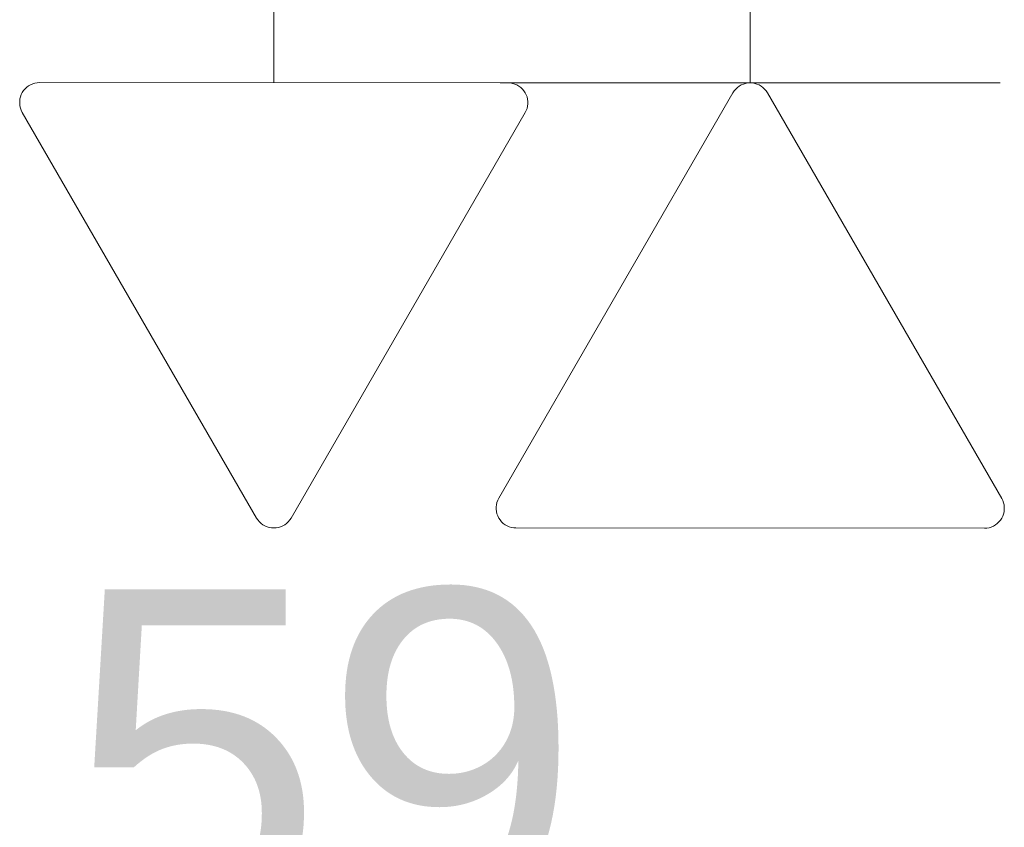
# Model space of a CAD drawing. Extents: x 5066 to 9756, y -2696 to -1109.
# Tile 220 of 248: x 9416.649 to 9417.245, y -2564.614 to -2564.126. Entities that reach past the tile are written whole.
import ezdxf

# ---------------------------------------------------------------- set-up
doc = ezdxf.new("R2010")
doc.units = 0
doc.header["$MEASUREMENT"] = 0
doc.linetypes.add('NULL', pattern=[0])
doc.layers.add('CE-PT Dados', color=7, linetype='CONTINUOUS', lineweight=5)
doc.layers.add('EL-Tomadas', color=150, linetype='CONTINUOUS', lineweight=20)
doc.layers.add('textos', color=2, linetype='CONTINUOUS')
doc.styles.add('Arial', font='arial.ttf')

msp = doc.modelspace()

# ---------------------------------------------------------------- linework, layer by layer
at = {"layer": 'CE-PT Dados'}
for p, q in [((9417.09088, -2564.16394), (9417.09088, -2564.04334)), ((9417.09088, -2564.16394), (9416.93966, -2564.16394)), ((9417.09088, -2564.16394), (9417.2421, -2564.16394)), ((9416.9389, -2564.41519), (9417.08049, -2564.16994)), ((9417.10127, -2564.16994), (9417.24294, -2564.41533)), ((9417.23254, -2564.43333), (9416.94929, -2564.43319))]:
    msp.add_line(p, q, dxfattribs=at)
for points in [[(9417.10127, -2564.16994), (9417.10051, -2564.16878), (9417.09961, -2564.16771), (9417.09859, -2564.16675), (9417.09747, -2564.16592), (9417.09627, -2564.16522), (9417.09498, -2564.16467), (9417.09365, -2564.16427), (9417.09227, -2564.16403), (9417.09088, -2564.16394), (9417.08949, -2564.16403), (9417.08811, -2564.16427), (9417.08678, -2564.16467), (9417.08549, -2564.16522), (9417.08429, -2564.16592), (9417.08317, -2564.16675), (9417.08215, -2564.16771), (9417.08125, -2564.16878), (9417.08049, -2564.16994)], [(9416.9389, -2564.41519), (9416.93827, -2564.41644), (9416.93779, -2564.41775), (9416.93747, -2564.41911), (9416.93731, -2564.4205), (9416.93731, -2564.42189), (9416.93747, -2564.42328), (9416.93779, -2564.42464), (9416.93827, -2564.42595), (9416.9389, -2564.42719), (9416.93966, -2564.42836), (9416.94056, -2564.42943), (9416.94158, -2564.43039), (9416.9427, -2564.43122), (9416.9439, -2564.43192), (9416.94519, -2564.43247), (9416.94652, -2564.43287), (9416.9479, -2564.43311), (9416.94929, -2564.43319)], [(9417.23254, -2564.43333), (9417.23394, -2564.43325), (9417.23531, -2564.43301), (9417.23665, -2564.43261), (9417.23793, -2564.43205), (9417.23914, -2564.43136), (9417.24026, -2564.43052), (9417.24128, -2564.42957), (9417.24217, -2564.4285), (9417.24294, -2564.42733), (9417.24357, -2564.42608), (9417.24405, -2564.42477), (9417.24437, -2564.42341), (9417.24453, -2564.42203), (9417.24453, -2564.42063), (9417.24437, -2564.41925), (9417.24405, -2564.41789), (9417.24357, -2564.41658), (9417.24294, -2564.41533)]]:
    msp.add_lwpolyline(points, dxfattribs=at)
at = {"layer": 'EL-Tomadas'}
for p, q in [((9416.80288, -2564.16394), (9416.80288, -2564.04334)), ((9416.66122, -2564.16381), (9416.94447, -2564.16394)), ((9416.79249, -2564.42719), (9416.65082, -2564.18181)), ((9416.95486, -2564.18194), (9416.81327, -2564.42719))]:
    msp.add_line(p, q, dxfattribs=at)
for points in [[(9416.66122, -2564.16381), (9416.65982, -2564.16389), (9416.65845, -2564.16413), (9416.65711, -2564.16453), (9416.65583, -2564.16508), (9416.65462, -2564.16578), (9416.6535, -2564.16662), (9416.65249, -2564.16757), (9416.65159, -2564.16864), (9416.65082, -2564.16981), (9416.65019, -2564.17106), (9416.64972, -2564.17237), (9416.64939, -2564.17372), (9416.64923, -2564.17511), (9416.64923, -2564.17651), (9416.64939, -2564.17789), (9416.64972, -2564.17925), (9416.65019, -2564.18056), (9416.65082, -2564.18181)], [(9416.95486, -2564.18194), (9416.95549, -2564.1807), (9416.95597, -2564.17939), (9416.95629, -2564.17803), (9416.95645, -2564.17664), (9416.95645, -2564.17525), (9416.95629, -2564.17386), (9416.95597, -2564.1725), (9416.95549, -2564.17119), (9416.95486, -2564.16994), (9416.9541, -2564.16878), (9416.9532, -2564.16771), (9416.95219, -2564.16675), (9416.95107, -2564.16592), (9416.94986, -2564.16522), (9416.94858, -2564.16467), (9416.94724, -2564.16427), (9416.94586, -2564.16403), (9416.94447, -2564.16394)], [(9416.79249, -2564.42719), (9416.79326, -2564.42836), (9416.79415, -2564.42943), (9416.79517, -2564.43039), (9416.79629, -2564.43122), (9416.7975, -2564.43192), (9416.79878, -2564.43247), (9416.80011, -2564.43287), (9416.80149, -2564.43311), (9416.80288, -2564.43319), (9416.80427, -2564.43311), (9416.80565, -2564.43287), (9416.80699, -2564.43247), (9416.80827, -2564.43192), (9416.80948, -2564.43122), (9416.8106, -2564.43039), (9416.81161, -2564.42943), (9416.81251, -2564.42836), (9416.81327, -2564.42719)]]:
    msp.add_lwpolyline(points, dxfattribs=at)

# ---------------------------------------------------------------- texts
at = {"layer": 'textos', "linetype": 'NULL', "insert": (9416.83288, -2564.67319), "char_height": 0.2, "width": 0.6228906, "attachment_point": 8, "line_spacing_factor": 0.6, "style": 'Arial'}
msp.add_mtext('59', dxfattribs=at)

doc.saveas('drawing.dxf')
